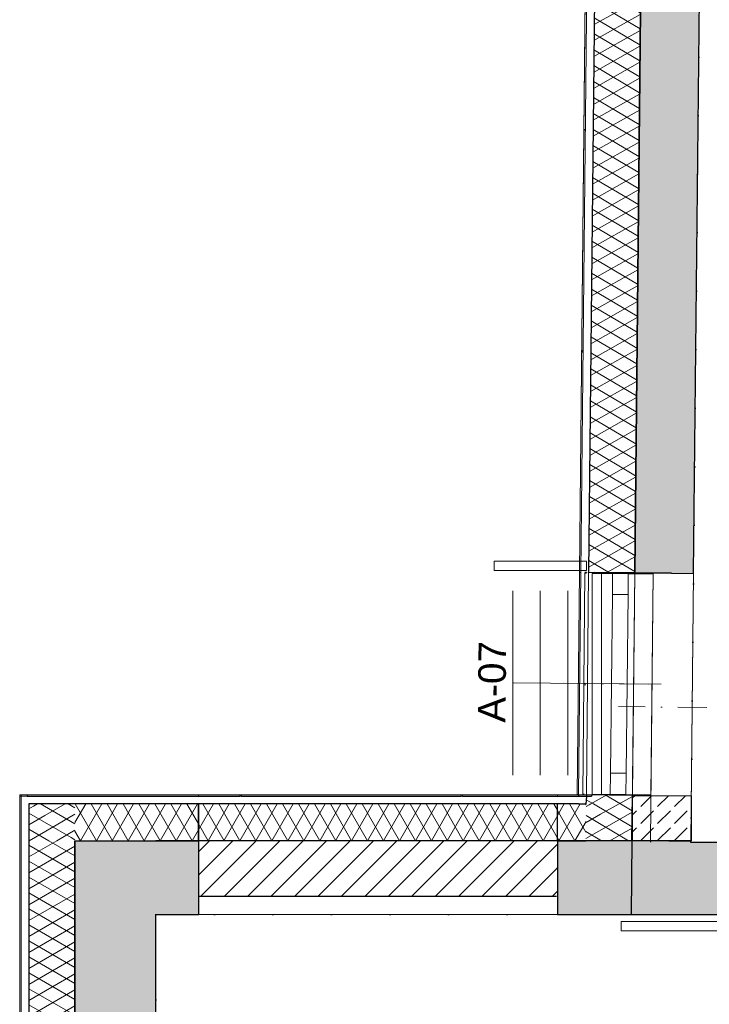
# Model space of a CAD drawing. Header units: millimetres. Extents: x -63554 to 200, y -19084 to 40052.
# Tile 98 of 120: x -63030 to -59286, y 29262 to 34605. Entities that reach past the tile are written whole.
import ezdxf

# ---------------------------------------------------------------- set-up
doc = ezdxf.new("R2010")
doc.units = ezdxf.units.MM
doc.header["$MEASUREMENT"] = 0
for name, pattern in [('Dot & Dashed', [335.138881, 158.75, -88.194444, 0, -88.194437]), ('Dotted', [317.499995, 0, -317.499995]), ('v1', [2800, 1000, -400, 0, -400, 1000, 0])]:
    doc.linetypes.add(name, pattern=pattern)
for name, color, linetype in [('1232_Kandvad vaheseinad', 7, 'Continuous'), ('1241_Välisseinad', 7, 'Continuous'), ('Archicad Doors', 7, 'Continuous'), ('Archicad Windows', 7, 'Continuous'), ('New_014_Ruumi netopind', 7, 'Continuous'), ('New_1241_Välisseinad', 7, 'Continuous'), ('New_1244_Fassaadi varustus', 7, 'Continuous'), ('New_1321_Põranda kattetarindid', 7, 'Continuous'), ('New_Archicad Doors', 7, 'Continuous'), ('New_Archicad Window Markers', 7, 'Continuous'), ('New_Archicad Windows', 7, 'Continuous'), ('New_SA-mööbel', 7, 'Continuous')]:
    doc.layers.add(name, color=color, linetype=linetype)
for name, color, linetype, lineweight in [('1232_Kandvad vaheseinad_Pen_No__101', 252, 'Continuous', 13), ('1232_Kandvad vaheseinad_Pen_No__41', 7, 'Continuous', 25), ('1241_Välisseinad_Pen_No__1', 7, 'Continuous', 13), ('1241_Välisseinad_Pen_No__101', 252, 'Continuous', 13), ('1241_Välisseinad_Pen_No__41', 7, 'Continuous', 25), ('2D Drafting - General.AR_Pen_No__2', 8, 'Continuous', 15), ('2D Drafting - General.AR_Pen_No__20', 1, 'Continuous', 0), ('Archicad Doors_Pen_No__101', 252, 'Continuous', 13), ('Archicad Windows_Pen_No__101', 252, 'Continuous', 13), ('New_1241_Välisseinad_Pen_No__1', 7, 'Continuous', 13), ('New_1241_Välisseinad_Pen_No__101', 252, 'Continuous', 13), ('New_1241_Välisseinad_Pen_No__41', 7, 'Continuous', 25), ('New_1244_Fassaadi varustus_Pen_No__101', 252, 'Continuous', 13), ('New_1321_Põranda kattetarindid_Pen_No__41', 7, 'Continuous', 25), ('New_Archicad Doors_Pen_No__101', 252, 'Continuous', 13), ('New_Archicad Window Markers_Pen_No__1', 7, 'Continuous', 13), ('New_Archicad Window Markers_Pen_No__7', 7, 'Continuous', 35), ('New_Archicad Windows_Pen_No__101', 252, 'Continuous', 13), ('New_SA-mööbel_Pen_No__101', 252, 'Continuous', 13)]:
    doc.layers.add(name, color=color, linetype=linetype, lineweight=lineweight)
doc.styles.add('GENERATED_STYLE_1', font='arial.ttf')
pattern_1 = [(60, (0, 0), (-64.951905, 37.5), []), (120, (0, 0), (64.951905, 37.5), [])]
pattern_2 = [(150, (0, 0), (37.5, 64.951905), []), (210, (0, 0), (-37.5, 64.951905), [])]
pattern_3 = [(240, (0, 0), (-64.951905, 37.5), []), (300, (0, 0), (64.951905, 37.5), [])]
pattern_4 = [(225, (0, 0), (-63.63961, 63.63961), [])]
pattern_5 = [(149.42237, (0, 0), (38.152894, 64.570556), []), (209.42237, (0, 0), (-36.843294, 65.32665), [])]

# ---------------------------------------------------------------- blocks, each defined once
blk = doc.blocks.new('Wall Niche Rectangular 26[1]_1')
at = {"layer": 'New_Archicad Windows_Pen_No__101', "color": 252, "linetype": 'Continuous', "lineweight": 13}
blk.add_line((-59967.5, 30995), (-59967.4, 31003), dxfattribs=at)
at = {"layer": 'New_Archicad Windows_Pen_No__101', "color": 252, "linetype": 'Continuous', "lineweight": 13, "flags": 128}
blk.add_lwpolyline([(-59967.5, 30995), (-59959.5, 30994.9), (-59959.4, 31002.9), (-59967.4, 31003)], close=True, dxfattribs=at)
blk = doc.blocks.new('W Marker 26')
at = {"layer": 'New_Archicad Window Markers_Pen_No__1', "color": 7, "linetype": 'Continuous', "lineweight": 13}
blk.add_line((0, -752.1), (0, 50), dxfattribs=at)
at = {"layer": 'New_Archicad Window Markers_Pen_No__7', "color": 7, "lineweight": 35, "insert": (217.3, -791.4), "char_height": 150, "attachment_point": 7, "rotation": 180, "style": 'GENERATED_STYLE_1'}
blk.add_mtext('\\A1;{\\pql;\\pt0;\\fArial|b0|i0|c0|p0;\\W1.000000;A-07\\fArial|b0|i0|c0|p0;\\W1.000000;\\fArial|b0|i0|c0|p0;\\W1.000000;\\fArial|b0|i0|c0|p0;\\W1.000000;}', dxfattribs=at)
blk = doc.blocks.new('Window 26[2]_1')
at = {"layer": 'New_Archicad Windows_Pen_No__101', "color": 252, "linetype": 'Continuous', "lineweight": 13}
for p, q in [((-59973.4, 30403), (-59961.3, 31602.9)), ((-59961.3, 31602.9), (-59953.3, 31602.9)), ((-59961.3, 31602.9), (-59953.3, 31602.9)), ((-59961.3, 31602.9), (-59953.3, 31602.9)), ((-59911.3, 31602.4), (-59811.4, 31601.4)), ((-59911.3, 31602.4), (-59811.4, 31601.4)), ((-59911.3, 31602.4), (-59811.4, 31601.4)), ((-59811.4, 31601.4), (-59812.5, 31486.4)), ((-59811.4, 31601.4), (-59726.4, 31600.6)), ((-59811.4, 31601.4), (-59726.4, 31600.6)), ((-59727.5, 31485.6), (-59726.4, 31600.6)), ((-59726.4, 31600.6), (-59611.4, 31599.4)), ((-59726.4, 31600.6), (-59611.4, 31599.4)), ((-59611.4, 31599.4), (-59591.4, 31599.2)), ((-59611.4, 31599.4), (-59591.4, 31599.2)), ((-59603.5, 30399.3), (-59591.4, 31599.2)), ((-59812.5, 31486.4), (-59822.3, 30516.5)), ((-59812.5, 31486.4), (-59727.5, 31485.6)), ((-59737.3, 30515.6), (-59727.5, 31485.6)), ((-59822.3, 30516.5), (-59823.5, 30401.5)), ((-59737.3, 30515.6), (-59822.3, 30516.5)), ((-59738.5, 30400.6), (-59737.3, 30515.6)), ((-59973.4, 30403), (-59965.4, 30402.9)), ((-59973.4, 30403), (-59965.4, 30402.9)), ((-59973.4, 30403), (-59965.4, 30402.9)), ((-59923.4, 30402.5), (-59823.5, 30401.5)), ((-59923.4, 30402.5), (-59823.5, 30401.5)), ((-59923.4, 30402.5), (-59823.5, 30401.5)), ((-59823.5, 30401.5), (-59738.5, 30400.6)), ((-59823.5, 30401.5), (-59738.5, 30400.6)), ((-59738.5, 30400.6), (-59623.5, 30399.5)), ((-59738.5, 30400.6), (-59623.5, 30399.5)), ((-59623.5, 30399.5), (-59603.5, 30399.3)), ((-59623.5, 30399.5), (-59603.5, 30399.3))]:
    blk.add_line(p, q, dxfattribs=at)
at = {"layer": 'New_Archicad Window Markers', "color": 7, "lineweight": 13, "zscale": 1000, "rotation": 269.4223766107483}
blk.add_blockref('W Marker 26', (-59597.4, 30999.2), dxfattribs=at)
blk = doc.blocks.new('Wall_1_1', base_point=(-59591.3, 31602))
at = {"layer": 'New_1241_Välisseinad_Pen_No__101', "linetype": 'Continuous', "lineweight": 13}
blk.add_hatch(color=252, dxfattribs=at).paths.add_polyline_path([(-59961.3, 31605.7), (-59961.3, 31602.9), (-59953.3, 31602.9), (-59953.3, 31605.6)])
h = blk.add_hatch(dxfattribs=at)
h.set_pattern_fill('BATT_INSULATION_0001', color=252, style=0, pattern_type=2)
h.set_pattern_definition([(149.42238, (0, 0), (38.15289, 64.57056), []), (209.42238, (0, 0), (-36.8433, 65.32665), [])])
h.paths.add_polyline_path([(-59911.3, 31605.2), (-59911.3, 31602.4), (-59611.4, 31599.4), (-59611.3, 31602.2)])
h = blk.add_hatch(dxfattribs=at)
h.set_pattern_fill('PLASTER_0001', color=252, style=0, pattern_type=2)
h.set_pattern_definition([(89.42238, (0, 0), (-86.59814, 0.87306), [0, -50]), (89.42238, (-43.05, 25.435), (-86.59814, 0.87306), [0, -50])])
h.paths.add_polyline_path([(-59611.4, 31599.4), (-59591.4, 31599.2), (-59591.3, 31602), (-59611.3, 31602.2)])
at = {"layer": 'New_1241_Välisseinad_Pen_No__41', "color": 7, "linetype": 'Continuous', "lineweight": 25}
for p, q in [((-59961.3, 31602.9), (-59953.3, 31602.9)), ((-59961.3, 31602.9), (-59953.3, 31602.9)), ((-59953.3, 31605.6), (-59953.3, 31602.9)), ((-59911.3, 31605.2), (-59911.3, 31602.4)), ((-59911.3, 31602.4), (-59811.4, 31601.4)), ((-59911.3, 31602.4), (-59811.4, 31601.4)), ((-59811.4, 31601.4), (-59726.4, 31600.6)), ((-59726.4, 31600.6), (-59611.4, 31599.4)), ((-59611.3, 31602.2), (-59611.4, 31599.4)), ((-59611.4, 31599.4), (-59591.4, 31599.2)), ((-59973.4, 30403), (-59965.4, 30402.9)), ((-59973.4, 30403), (-59965.4, 30402.9)), ((-59923.4, 30402.5), (-59823.5, 30401.5)), ((-59923.4, 30402.5), (-59823.5, 30401.5)), ((-59823.5, 30401.5), (-59738.5, 30400.6)), ((-59738.5, 30400.6), (-59623.5, 30399.5)), ((-59623.5, 30399.5), (-59603.5, 30399.3))]:
    blk.add_line(p, q, dxfattribs=at)
at = {"layer": 'New_1241_Välisseinad_Pen_No__41', "color": 7, "linetype": 'Continuous', "lineweight": 25, "flags": 128}
for points in [[(-59953.3, 31605.6), (-59961.3, 31605.7)], [(-59611.3, 31602.2), (-59911.3, 31605.2)], [(-59591.3, 31602), (-59611.3, 31602.2)], [(-59591.4, 31599.2), (-59591.3, 31602)]]:
    blk.add_lwpolyline(points, dxfattribs=at)
at = {"layer": 'New_Archicad Windows', "color": 252, "linetype": 'Continuous', "lineweight": 13}
for name in ['Window 26[2]_1', 'Wall Niche Rectangular 26[1]_1']:
    blk.add_blockref(name, (0, 0), dxfattribs=at)
blk = doc.blocks.new('Slab_167_1', base_point=(-62290, 29749.8))
at = {"layer": 'New_1321_Põranda kattetarindid_Pen_No__41', "color": 7, "linetype": 'Dotted', "lineweight": 25, "flags": 128}
blk.add_lwpolyline([(-62290, 29749.8), (-53490, 29749.8), (-53490, 29839.8), (-50390, 29839.8), (-50390, 24139.8), (-53790, 24139.8), (-53790, 24239.3), (-62390, 24239.3), (-62390, 25579.3), (-62290, 25579.3)], close=True, dxfattribs=at)
blk = doc.blocks.new('Slab_168_1', base_point=(-53670, 30139.8))
at = {"layer": 'New_1321_Põranda kattetarindid_Pen_No__41', "color": 7, "linetype": 'Dotted', "lineweight": 25, "flags": 128}
blk.add_lwpolyline([(-53670, 30139.8), (-53622.8, 35769.8), (-59329.3, 35769.8), (-59386.1, 30139.8)], close=True, dxfattribs=at)
blk = doc.blocks.new('Wall Niche Rectangular 26[69]_1')
at = {"layer": 'New_Archicad Windows_Pen_No__101', "color": 252, "linetype": 'Continuous', "lineweight": 13}
blk.add_line((-61834, 30399.8), (-61826, 30399.8), dxfattribs=at)
at = {"layer": 'New_Archicad Windows_Pen_No__101', "color": 252, "linetype": 'Continuous', "lineweight": 13, "flags": 128}
blk.add_lwpolyline([(-61834, 30399.8), (-61834, 30391.8), (-61826, 30391.8), (-61826, 30399.8)], close=True, dxfattribs=at)
blk = doc.blocks.new('Wall Niche Rectangular 26[70]_1')
at = {"layer": 'New_Archicad Windows_Pen_No__101', "color": 252, "linetype": 'Continuous', "lineweight": 13}
blk.add_line((-60634, 30399.8), (-60626, 30399.8), dxfattribs=at)
at = {"layer": 'New_Archicad Windows_Pen_No__101', "color": 252, "linetype": 'Continuous', "lineweight": 13, "flags": 128}
blk.add_lwpolyline([(-60634, 30399.8), (-60634, 30391.8), (-60626, 30391.8), (-60626, 30399.8)], close=True, dxfattribs=at)
blk = doc.blocks.new('Wall Niche Rectangular 26[71]_1')
at = {"layer": 'New_Archicad Windows_Pen_No__101', "color": 252, "linetype": 'Continuous', "lineweight": 13}
blk.add_line((-63030, 30399.8), (-59926.3, 30399.8), dxfattribs=at)
at = {"layer": 'New_Archicad Windows_Pen_No__101', "color": 252, "linetype": 'Continuous', "lineweight": 13, "flags": 128}
blk.add_lwpolyline([(-63030, 30399.8), (-63030, 30391.8), (-59926.3, 30391.8), (-59926.3, 30399.8)], close=True, dxfattribs=at)
blk = doc.blocks.new('Wall Niche Rectangular 26[72]_1')
at = {"layer": 'New_Archicad Windows_Pen_No__101', "color": 252, "linetype": 'Continuous', "lineweight": 13}
blk.add_line((-63030, 30399.8), (-59926.3, 30399.8), dxfattribs=at)
at = {"layer": 'New_Archicad Windows_Pen_No__101', "color": 252, "linetype": 'Continuous', "lineweight": 13, "flags": 128}
blk.add_lwpolyline([(-63030, 30399.8), (-63030, 30391.8), (-59926.3, 30391.8), (-59926.3, 30399.8)], close=True, dxfattribs=at)
blk = doc.blocks.new('Simple Door Opening[28]_1')
at = {"layer": 'New_Archicad Doors_Pen_No__101', "color": 252, "linetype": 'Continuous', "lineweight": 13}
for p, q in [((-62060, 30391.8), (-62060, 30399.8)), ((-62060, 30149.8), (-62060, 30349.8)), ((-60110, 30391.8), (-60110, 30399.8)), ((-60110, 30149.8), (-60110, 30349.8))]:
    blk.add_line(p, q, dxfattribs=at)
blk = doc.blocks.new('Wall_98_1', base_point=(-62730, 30149.8))
at = {"layer": 'New_1241_Välisseinad_Pen_No__101', "linetype": 'Continuous', "lineweight": 13}
blk.add_hatch(color=252, dxfattribs=at).paths.add_polyline_path([(-63020.4, 30391.8), (-63022, 30393.2), (-63022, 30391.8)])
h = blk.add_hatch(dxfattribs=at)
h.set_pattern_fill('BATT_INSULATION_0001', color=252, style=0, pattern_type=2)
h.set_pattern_definition(pattern_1)
h.paths.add_polyline_path([(-62730, 30349.8), (-62730, 30149.8), (-62060, 30149.8), (-62060, 30349.8)])
h = blk.add_hatch(dxfattribs=at)
h.set_pattern_fill('BATT_INSULATION_0001', color=252, style=0, pattern_type=2)
h.set_pattern_definition(pattern_1)
h.paths.add_polyline_path([(-60110, 30349.8), (-60110, 30149.8), (-59956.4, 30149.8), (-59954.4, 30349.8)])
h = blk.add_hatch(dxfattribs=at)
h.set_pattern_fill('BATT_INSULATION_0001', color=252, style=0, pattern_type=2)
h.set_pattern_definition(pattern_1)
h.paths.add_polyline_path([(-59708.5, 30149.8), (-59706, 30149.8), (-59708.5, 30151.9)])
at = {"layer": 'New_1241_Välisseinad_Pen_No__41', "color": 7, "linetype": 'Continuous', "lineweight": 25}
for p, q in [((-63020.4, 30391.8), (-63022, 30391.8)), ((-62970, 30349.8), (-62980, 30349.8)), ((-62730, 30349.8), (-62970, 30349.8)), ((-62060, 30349.8), (-62730, 30349.8)), ((-62060, 30149.8), (-62060, 30349.8)), ((-59996, 30349.8), (-60110, 30349.8)), ((-60110, 30149.8), (-60110, 30349.8)), ((-59996, 30349.8), (-59954.4, 30349.8))]:
    blk.add_line(p, q, dxfattribs=at)
at = {"layer": 'New_1241_Välisseinad_Pen_No__41', "color": 7, "linetype": 'Continuous', "lineweight": 25, "flags": 128}
for points in [[(-62730, 30149.8), (-62060, 30149.8)], [(-60110, 30149.8), (-59956, 30149.8)]]:
    blk.add_lwpolyline(points, dxfattribs=at)
at = {"layer": 'New_Archicad Doors', "color": 252, "linetype": 'Continuous', "lineweight": 13}
blk.add_blockref('Simple Door Opening[28]_1', (0, 0), dxfattribs=at)
at = {"layer": 'New_Archicad Windows', "color": 252, "linetype": 'Continuous', "lineweight": 13}
for name in ['Wall Niche Rectangular 26[71]_1', 'Wall Niche Rectangular 26[72]_1', 'Wall Niche Rectangular 26[69]_1', 'Wall Niche Rectangular 26[70]_1']:
    blk.add_blockref(name, (0, 0), dxfattribs=at)
blk = doc.blocks.new('Wall Niche Rectangular 26[84]_1')
at = {"layer": 'New_Archicad Windows_Pen_No__101', "color": 252, "linetype": 'Continuous', "lineweight": 13}
blk.add_line((-63030, 26783.3), (-63030, 26775.3), dxfattribs=at)
at = {"layer": 'New_Archicad Windows_Pen_No__101', "color": 252, "linetype": 'Continuous', "lineweight": 13, "flags": 128}
blk.add_lwpolyline([(-63030, 26783.3), (-63022, 26783.3), (-63022, 26775.3), (-63030, 26775.3)], close=True, dxfattribs=at)
blk = doc.blocks.new('Wall Niche Rectangular 26[85]_1')
at = {"layer": 'New_Archicad Windows_Pen_No__101', "color": 252, "linetype": 'Continuous', "lineweight": 13}
blk.add_line((-63030, 27983.3), (-63030, 27975.3), dxfattribs=at)
at = {"layer": 'New_Archicad Windows_Pen_No__101', "color": 252, "linetype": 'Continuous', "lineweight": 13, "flags": 128}
blk.add_lwpolyline([(-63030, 27983.3), (-63022, 27983.3), (-63022, 27975.3), (-63030, 27975.3)], close=True, dxfattribs=at)
blk = doc.blocks.new('Wall Niche Rectangular 26[86]_1')
at = {"layer": 'New_Archicad Windows_Pen_No__101', "color": 252, "linetype": 'Continuous', "lineweight": 13}
blk.add_line((-63030, 29183.3), (-63030, 29175.3), dxfattribs=at)
at = {"layer": 'New_Archicad Windows_Pen_No__101', "color": 252, "linetype": 'Continuous', "lineweight": 13, "flags": 128}
blk.add_lwpolyline([(-63030, 29183.3), (-63022, 29183.3), (-63022, 29175.3), (-63030, 29175.3)], close=True, dxfattribs=at)
blk = doc.blocks.new('Wall Niche Rectangular 26[87]_1')
at = {"layer": 'New_Archicad Windows_Pen_No__101', "color": 252, "linetype": 'Continuous', "lineweight": 13}
blk.add_line((-63030, 25583.3), (-63030, 25575.3), dxfattribs=at)
at = {"layer": 'New_Archicad Windows_Pen_No__101', "color": 252, "linetype": 'Continuous', "lineweight": 13, "flags": 128}
blk.add_lwpolyline([(-63030, 25583.3), (-63022, 25583.3), (-63022, 25575.3), (-63030, 25575.3)], close=True, dxfattribs=at)
blk = doc.blocks.new('Wall Niche Rectangular 26[88]_1')
at = {"layer": 'New_Archicad Windows_Pen_No__101', "color": 252, "linetype": 'Continuous', "lineweight": 13}
blk.add_line((-63030, 27983.3), (-63030, 27975.3), dxfattribs=at)
at = {"layer": 'New_Archicad Windows_Pen_No__101', "color": 252, "linetype": 'Continuous', "lineweight": 13, "flags": 128}
blk.add_lwpolyline([(-63030, 27983.3), (-63022, 27983.3), (-63022, 27975.3), (-63030, 27975.3)], close=True, dxfattribs=at)
blk = doc.blocks.new('Wall Niche Rectangular 26[89]_1')
at = {"layer": 'New_Archicad Windows_Pen_No__101', "color": 252, "linetype": 'Continuous', "lineweight": 13}
blk.add_line((-63030, 29183.3), (-63030, 29175.3), dxfattribs=at)
at = {"layer": 'New_Archicad Windows_Pen_No__101', "color": 252, "linetype": 'Continuous', "lineweight": 13, "flags": 128}
blk.add_lwpolyline([(-63030, 29183.3), (-63022, 29183.3), (-63022, 29175.3), (-63030, 29175.3)], close=True, dxfattribs=at)
blk = doc.blocks.new('Wall Niche Rectangular 26[90]_1')
at = {"layer": 'New_Archicad Windows_Pen_No__101', "color": 252, "linetype": 'Continuous', "lineweight": 13}
blk.add_line((-63030, 26783.3), (-63030, 26775.3), dxfattribs=at)
at = {"layer": 'New_Archicad Windows_Pen_No__101', "color": 252, "linetype": 'Continuous', "lineweight": 13, "flags": 128}
blk.add_lwpolyline([(-63030, 26783.3), (-63022, 26783.3), (-63022, 26775.3), (-63030, 26775.3)], close=True, dxfattribs=at)
blk = doc.blocks.new('Wall Niche Rectangular 26[91]_1')
at = {"layer": 'New_Archicad Windows_Pen_No__101', "color": 252, "linetype": 'Continuous', "lineweight": 13}
blk.add_line((-63030, 30399.8), (-63030, 25579.3), dxfattribs=at)
at = {"layer": 'New_Archicad Windows_Pen_No__101', "color": 252, "linetype": 'Continuous', "lineweight": 13, "flags": 128}
blk.add_lwpolyline([(-63030, 30399.8), (-63022, 30399.8), (-63022, 25579.3), (-63030, 25579.3)], close=True, dxfattribs=at)
blk = doc.blocks.new('Wall Niche Rectangular 26[92]_1')
at = {"layer": 'New_Archicad Windows_Pen_No__101', "color": 252, "linetype": 'Continuous', "lineweight": 13}
blk.add_line((-63030, 30399.8), (-63030, 25579.3), dxfattribs=at)
at = {"layer": 'New_Archicad Windows_Pen_No__101', "color": 252, "linetype": 'Continuous', "lineweight": 13, "flags": 128}
blk.add_lwpolyline([(-63030, 30399.8), (-63022, 30399.8), (-63022, 25579.3), (-63030, 25579.3)], close=True, dxfattribs=at)
blk = doc.blocks.new('Wall_100_1', base_point=(-62730, 24129.3))
at = {"layer": 'New_1241_Välisseinad_Pen_No__101', "linetype": 'Continuous', "lineweight": 13}
h = blk.add_hatch(dxfattribs=at)
h.set_pattern_fill('BATT_INSULATION_0001', color=252, style=0, pattern_type=2)
h.set_pattern_definition(pattern_2)
h.paths.add_polyline_path([(-62980, 30349.8), (-62980, 30149.8), (-62730, 30149.8), (-62970, 30349.8)])
h = blk.add_hatch(dxfattribs=at)
h.set_pattern_fill('BATT_INSULATION_0001', color=252, style=0, pattern_type=2)
h.set_pattern_definition(pattern_2)
h.paths.add_polyline_path([(-62970, 30349.8), (-62730, 30149.8), (-62730, 30349.8)])
h = blk.add_hatch(dxfattribs=at)
h.set_pattern_fill('BATT_INSULATION_0001', color=252, style=0, pattern_type=2)
h.set_pattern_definition(pattern_2)
h.paths.add_polyline_path([(-62980, 30149.8), (-62980, 25579.3), (-62730, 25579.3), (-62730, 30149.8)])
at = {"layer": 'New_1241_Välisseinad_Pen_No__41', "color": 7, "linetype": 'Continuous', "lineweight": 25}
for p, q in [((-62980, 30349.8), (-62980, 30149.8)), ((-62970, 30349.8), (-62980, 30349.8)), ((-62730, 30349.8), (-62970, 30349.8)), ((-62980, 30149.8), (-62980, 25579.3))]:
    blk.add_line(p, q, dxfattribs=at)
at = {"layer": 'New_1241_Välisseinad_Pen_No__41', "color": 7, "linetype": 'Continuous', "lineweight": 25, "flags": 128}
blk.add_lwpolyline([(-62730, 25579.3), (-62730, 30149.8)], dxfattribs=at)
at = {"layer": 'New_Archicad Windows', "color": 252, "linetype": 'Continuous', "lineweight": 13}
for name in ['Wall Niche Rectangular 26[91]_1', 'Wall Niche Rectangular 26[92]_1', 'Wall Niche Rectangular 26[86]_1', 'Wall Niche Rectangular 26[89]_1', 'Wall Niche Rectangular 26[85]_1', 'Wall Niche Rectangular 26[88]_1', 'Wall Niche Rectangular 26[84]_1', 'Wall Niche Rectangular 26[90]_1', 'Wall Niche Rectangular 26[87]_1']:
    blk.add_blockref(name, (0, 0), dxfattribs=at)
blk = doc.blocks.new('Wall Niche Rectangular 26[172]_1')
at = {"layer": 'New_Archicad Windows_Pen_No__101', "color": 252, "linetype": 'Continuous', "lineweight": 13}
blk.add_line((-61833.6, 30399.8), (-61825.6, 30399.8), dxfattribs=at)
at = {"layer": 'New_Archicad Windows_Pen_No__101', "color": 252, "linetype": 'Continuous', "lineweight": 13, "flags": 128}
blk.add_lwpolyline([(-61833.6, 30399.8), (-61833.6, 30391.8), (-61825.6, 30391.8), (-61825.6, 30399.8)], close=True, dxfattribs=at)
blk = doc.blocks.new('Wall Niche Rectangular 26[173]_1')
at = {"layer": 'New_Archicad Windows_Pen_No__101', "color": 252, "linetype": 'Continuous', "lineweight": 13}
blk.add_line((-60633.6, 30399.8), (-60625.6, 30399.8), dxfattribs=at)
at = {"layer": 'New_Archicad Windows_Pen_No__101', "color": 252, "linetype": 'Continuous', "lineweight": 13, "flags": 128}
blk.add_lwpolyline([(-60633.6, 30399.8), (-60633.6, 30391.8), (-60625.6, 30391.8), (-60625.6, 30399.8)], close=True, dxfattribs=at)
blk = doc.blocks.new('Wall Niche Rectangular 26[174]_1')
at = {"layer": 'New_Archicad Windows_Pen_No__101', "color": 252, "linetype": 'Continuous', "lineweight": 13}
blk.add_line((-62989.6, 30399.8), (-59926.3, 30399.8), dxfattribs=at)
at = {"layer": 'New_Archicad Windows_Pen_No__101', "color": 252, "linetype": 'Continuous', "lineweight": 13, "flags": 128}
blk.add_lwpolyline([(-62989.6, 30399.8), (-62989.6, 30391.8), (-59926.3, 30391.8), (-59926.3, 30399.8)], close=True, dxfattribs=at)
blk = doc.blocks.new('Wall_110_1', base_point=(-62060, 29849.8))
at = {"layer": 'New_1241_Välisseinad_Pen_No__101', "linetype": 'Continuous', "lineweight": 13}
h = blk.add_hatch(dxfattribs=at)
h.set_pattern_fill('BATT_INSULATION_0001', color=252, style=0, pattern_type=2)
h.set_pattern_definition(pattern_3)
h.paths.add_polyline_path([(-60110.5, 30349.8), (-62060, 30349.8), (-62060, 30149.8), (-60112.3, 30149.8)])
h = blk.add_hatch(dxfattribs=at)
h.set_pattern_fill('BATT_INSULATION_0001', color=252, style=0, pattern_type=2)
h.set_pattern_definition(pattern_3)
h.paths.add_polyline_path([(-60110, 30149.8), (-60110, 30349.8), (-60110.5, 30349.8), (-60112.3, 30149.8)])
blk.add_hatch(color=252, dxfattribs=at).paths.add_polyline_path([(-60110.1, 30391.8), (-60110, 30391.8), (-60110, 30399.8)])
h = blk.add_hatch(dxfattribs=at)
h.set_pattern_fill('MASONRY_BLOCK_0001', color=252, style=0, pattern_type=2)
h.set_pattern_definition(pattern_4)
h.paths.add_polyline_path([(-60112.3, 30149.8), (-62060, 30149.8), (-62060, 29849.8), (-60115, 29849.8)])
h = blk.add_hatch(dxfattribs=at)
h.set_pattern_fill('MASONRY_BLOCK_0001', color=252, style=0, pattern_type=2)
h.set_pattern_definition(pattern_4)
h.paths.add_polyline_path([(-60112.3, 30149.8), (-60115, 29849.8), (-60110, 29849.8), (-60110, 30149.8)])
at = {"layer": 'New_1241_Välisseinad_Pen_No__41', "color": 7, "linetype": 'Continuous', "lineweight": 25}
for p, q in [((-62989.6, 30399.8), (-62989.6, 30391.8)), ((-62989.6, 30391.8), (-61833.6, 30391.8)), ((-60110.5, 30349.8), (-62060, 30349.8)), ((-61825.6, 30391.8), (-60633.6, 30391.8)), ((-60625.6, 30391.8), (-59926.3, 30391.8)), ((-59926.3, 30399.8), (-59926.3, 30391.8)), ((-60112.3, 30149.8), (-62060, 30149.8))]:
    blk.add_line(p, q, dxfattribs=at)
at = {"layer": 'New_1241_Välisseinad_Pen_No__41', "color": 7, "linetype": 'Continuous', "lineweight": 25, "flags": 128}
for points in [[(-62060, 30349.8), (-62060, 30149.8)], [(-62060, 30149.8), (-62060, 29849.8)], [(-62060, 29849.8), (-60115, 29849.8)]]:
    blk.add_lwpolyline(points, dxfattribs=at)
at = {"layer": 'New_Archicad Windows', "color": 252, "linetype": 'Continuous', "lineweight": 13}
for name in ['Wall Niche Rectangular 26[174]_1', 'Wall Niche Rectangular 26[172]_1', 'Wall Niche Rectangular 26[173]_1']:
    blk.add_blockref(name, (0, 0), dxfattribs=at)
blk = doc.blocks.new('Wall_155_1', base_point=(-62290, 24129.3))
at = {"layer": '1241_Välisseinad_Pen_No__101', "linetype": 'Continuous', "lineweight": 0, "true_color": 0x4c4c4c}
for points in [[(-62730, 30149.8), (-62290, 29749.8), (-62290, 30149.8)], [(-62730, 29749.8), (-62290, 29749.8), (-62730, 30149.8)], [(-62730, 29749.8), (-62730, 25579.3), (-62290, 25579.3), (-62290, 29749.8)]]:
    blk.add_hatch(color=251, dxfattribs=at).paths.add_polyline_path(points)
at = {"layer": '1241_Välisseinad_Pen_No__41', "color": 7, "linetype": 'Continuous', "lineweight": 25, "flags": 128}
for points in [[(-62730, 30149.8), (-62290, 30149.8)], [(-62730, 30149.8), (-62730, 25579.3)], [(-62290, 25579.3), (-62290, 29749.8)]]:
    blk.add_lwpolyline(points, dxfattribs=at)
blk = doc.blocks.new('Wall_170_1', base_point=(-59386.1, 30139.8))
at = {"layer": '1232_Kandvad vaheseinad_Pen_No__101', "linetype": 'Continuous', "lineweight": 0, "true_color": 0x4c4c4c}
blk.add_hatch(color=251, dxfattribs=at).paths.add_polyline_path([(-59386.1, 30139.8), (-59390, 29749.8), (-55085, 29749.8), (-55085, 30139.8)])
at = {"layer": '1232_Kandvad vaheseinad_Pen_No__41', "color": 7, "linetype": 'Continuous', "lineweight": 25, "flags": 128}
for points in [[(-55085, 30139.8), (-59386.1, 30139.8)], [(-59390, 29749.8), (-55085, 29749.8)]]:
    blk.add_lwpolyline(points, dxfattribs=at)
blk = doc.blocks.new('Simple Door Opening[38]_1')
at = {"layer": 'Archicad Doors_Pen_No__101', "color": 252, "linetype": 'Continuous', "lineweight": 13}
for p, q in [((-62060, 30149.8), (-62060, 29749.8)), ((-60110, 30149.8), (-60110, 29749.8))]:
    blk.add_line(p, q, dxfattribs=at)
blk = doc.blocks.new('Wall_171_1', base_point=(-62290, 29749.8))
at = {"layer": '1241_Välisseinad_Pen_No__101', "linetype": 'Continuous', "lineweight": 0, "true_color": 0x4c4c4c}
for points in [[(-62290, 29749.8), (-62060, 29749.8), (-62060, 30149.8), (-62290, 30149.8)], [(-59390, 30149.8), (-60110, 30149.8), (-60110, 29749.8), (-59390, 29749.8)]]:
    blk.add_hatch(color=251, dxfattribs=at).paths.add_polyline_path(points)
at = {"layer": '1241_Välisseinad_Pen_No__41', "color": 7, "linetype": 'Continuous', "lineweight": 25}
for p, q in [((-62060, 30149.8), (-62060, 29749.8)), ((-60110, 30149.8), (-60110, 29749.8))]:
    blk.add_line(p, q, dxfattribs=at)
at = {"layer": '1241_Välisseinad_Pen_No__41', "color": 7, "linetype": 'Continuous', "lineweight": 25, "flags": 128}
for points in [[(-62060, 30149.8), (-62290, 30149.8)], [(-59390, 30149.8), (-60110, 30149.8)], [(-62290, 29749.8), (-62060, 29749.8)], [(-60110, 29749.8), (-59390, 29749.8)]]:
    blk.add_lwpolyline(points, dxfattribs=at)
at = {"layer": 'Archicad Doors', "color": 252, "linetype": 'Continuous', "lineweight": 13}
blk.add_blockref('Simple Door Opening[38]_1', (0, 0), dxfattribs=at)
blk = doc.blocks.new('Solar Shade Straight 17[9]_1', base_point=(-59946.3, 31599.8))
at = {"layer": 'New_1244_Fassaadi varustus_Pen_No__101', "color": 252, "linetype": 'Continuous', "lineweight": 13, "flags": 128}
blk.add_lwpolyline([(-59871.3, 31599.8), (-59871.3, 30399.2), (-59921.3, 30399.2), (-59921.3, 31599.8)], close=True, dxfattribs=at)
blk = doc.blocks.new('Solar Shade Straight 17[23]_1', base_point=(-59953.5, 31630.5))
at = {"layer": 'New_1244_Fassaadi varustus_Pen_No__101', "color": 252, "linetype": 'v1', "lineweight": 13}
for p, q in [((-60353.5, 31505.5), (-60353.5, 30450)), ((-60203.5, 31505.5), (-60203.5, 30450)), ((-60053.5, 31505.5), (-60053.5, 30450))]:
    blk.add_line(p, q, dxfattribs=at)
blk = doc.blocks.new('Solar Shade Straight 17[29]_1', base_point=(-59953.5, 31691.4))
at = {"layer": 'New_1244_Fassaadi varustus_Pen_No__101', "color": 252, "linetype": 'Continuous', "lineweight": 13, "flags": 128}
blk.add_lwpolyline([(-59953.5, 31616.4), (-60453.5, 31616.4), (-60453.5, 31666.4), (-59953.5, 31666.4)], close=True, dxfattribs=at)
blk = doc.blocks.new('Picture 26[63]_1', base_point=(-59763.9, 29710.8))
at = {"layer": 'New_SA-mööbel_Pen_No__101', "color": 252, "linetype": 'Continuous', "lineweight": 13}
for p, q in [((-55368.8, 29710.8), (-59763.9, 29710.8)), ((-59763.9, 29710.8), (-59763.9, 29660.8)), ((-59763.9, 29660.8), (-55368.8, 29660.8))]:
    blk.add_line(p, q, dxfattribs=at)
blk = doc.blocks.new('Opening_33_1')
at = {"layer": 'New_1241_Välisseinad_Pen_No__1', "color": 7, "linetype": 'Dot & Dashed', "lineweight": 13}
blk.add_line((-59617.4, 30999.4), (-60077.4, 31004.1), dxfattribs=at)
at = {"layer": 'New_1241_Välisseinad_Pen_No__1', "color": 7, "linetype": 'Continuous', "lineweight": 13, "flags": 128}
for points in [[(-59991.3, 31605.6), (-60003.5, 30400.5)], [(-59995.5, 30400.5), (-59983.3, 31605.5)], [(-59983.3, 31605.9), (-59991.3, 31606)], [(-59941.3, 31605.5), (-59953.5, 30400)], [(-59703.5, 30397.5), (-59691.3, 31603)]]:
    blk.add_lwpolyline(points, dxfattribs=at)
at = {"layer": 'New_1241_Välisseinad_Pen_No__41', "color": 7, "linetype": 'Continuous', "lineweight": 25, "flags": 128}
for points in [[(-59691.3, 31603), (-59941.3, 31605.5)], [(-60003.5, 30400.5), (-59995.5, 30400.5)], [(-59953.5, 30400), (-59703.5, 30397.5)]]:
    blk.add_lwpolyline(points, dxfattribs=at)
blk = doc.blocks.new('Opening_37_1')
at = {"layer": '1241_Välisseinad_Pen_No__1', "color": 7, "linetype": 'Dot & Dashed', "lineweight": 13}
blk.add_line((-59298.7, 30872.5), (-59778.7, 30877.4), dxfattribs=at)
at = {"layer": '1241_Välisseinad_Pen_No__1', "color": 7, "linetype": 'Continuous', "lineweight": 13, "flags": 128}
for points in [[(-59691.3, 31603), (-59706, 30150.2)], [(-59371.3, 31599.8), (-59691.3, 31603)], [(-59386, 30146.9), (-59371.3, 31599.8)], [(-59706, 30150.2), (-59386, 30146.9)]]:
    blk.add_lwpolyline(points, dxfattribs=at)
blk = doc.blocks.new('Wall Niche Rectangular 26[312]_1')
at = {"layer": 'New_Archicad Windows_Pen_No__101', "color": 252, "linetype": 'Continuous', "lineweight": 13}
blk.add_line((-59979.3, 32802), (-59979.2, 32810), dxfattribs=at)
at = {"layer": 'New_Archicad Windows_Pen_No__101', "color": 252, "linetype": 'Continuous', "lineweight": 13, "flags": 128}
blk.add_lwpolyline([(-59979.3, 32802), (-59971.3, 32802), (-59971.2, 32810), (-59979.2, 32810)], close=True, dxfattribs=at)
blk = doc.blocks.new('Wall Niche Rectangular 26[313]_1')
at = {"layer": 'New_Archicad Windows_Pen_No__101', "color": 252, "linetype": 'Continuous', "lineweight": 13}
blk.add_line((-59967.2, 34002), (-59967.1, 34010), dxfattribs=at)
at = {"layer": 'New_Archicad Windows_Pen_No__101', "color": 252, "linetype": 'Continuous', "lineweight": 13, "flags": 128}
blk.add_lwpolyline([(-59967.2, 34002), (-59959.2, 34002), (-59959.1, 34010), (-59967.1, 34010)], close=True, dxfattribs=at)
blk = doc.blocks.new('Wall Niche Rectangular 26[315]_1')
at = {"layer": 'New_Archicad Windows_Pen_No__101', "color": 252, "linetype": 'Continuous', "lineweight": 13}
blk.add_line((-59991.3, 31605.6), (-59943.1, 36389.8), dxfattribs=at)
at = {"layer": 'New_Archicad Windows_Pen_No__101', "color": 252, "linetype": 'Continuous', "lineweight": 13, "flags": 128}
blk.add_lwpolyline([(-59991.3, 31605.6), (-59983.3, 31605.5), (-59935.1, 36389.7), (-59943.1, 36389.8)], close=True, dxfattribs=at)
blk = doc.blocks.new('Wall Niche Rectangular 26[316]_1')
at = {"layer": 'New_Archicad Windows_Pen_No__101', "color": 252, "linetype": 'Continuous', "lineweight": 13}
blk.add_line((-59991.3, 31605.6), (-59943.1, 36389.8), dxfattribs=at)
at = {"layer": 'New_Archicad Windows_Pen_No__101', "color": 252, "linetype": 'Continuous', "lineweight": 13, "flags": 128}
blk.add_lwpolyline([(-59991.3, 31605.6), (-59983.3, 31605.5), (-59935.1, 36389.7), (-59943.1, 36389.8)], close=True, dxfattribs=at)
blk = doc.blocks.new('Wall_224_1', base_point=(-59706, 30149.8))
at = {"layer": 'New_1241_Välisseinad_Pen_No__101', "linetype": 'Continuous', "lineweight": 13}
h = blk.add_hatch(dxfattribs=at)
h.set_pattern_fill('BATT_INSULATION_0001', color=252, style=0, pattern_type=2)
h.set_pattern_definition(pattern_5)
h.paths.add_polyline_path([(-59896.1, 36089.8), (-59941.3, 31605.5), (-59691.3, 31603), (-59646.1, 36089.8)])
blk.add_hatch(color=252, dxfattribs=at).paths.add_polyline_path([(-60003.5, 30400.5), (-60003.5, 30399.8), (-59995.5, 30393.2), (-59995.5, 30400.5)])
h = blk.add_hatch(dxfattribs=at)
h.set_pattern_fill('BATT_INSULATION_0001', color=252, style=0, pattern_type=2)
h.set_pattern_definition(pattern_5)
h.paths.add_polyline_path([(-59954.4, 30349.8), (-59956.4, 30149.8), (-59708.5, 30149.8), (-59708.5, 30151.9), (-59944, 30349.8)])
h = blk.add_hatch(dxfattribs=at)
h.set_pattern_fill('BATT_INSULATION_0001', color=252, style=0, pattern_type=2)
h.set_pattern_definition(pattern_5)
h.paths.add_polyline_path([(-59954.4, 30349.8), (-59944, 30349.8), (-59954.3, 30358.5)])
h = blk.add_hatch(dxfattribs=at)
h.set_pattern_fill('BATT_INSULATION_0001', color=252, style=0, pattern_type=2)
h.set_pattern_definition(pattern_5)
h.paths.add_polyline_path([(-59953.5, 30400), (-59953.9, 30358.2), (-59944, 30349.8), (-59704, 30349.8), (-59703.5, 30397.5)])
h = blk.add_hatch(dxfattribs=at)
h.set_pattern_fill('BATT_INSULATION_0001', color=252, style=0, pattern_type=2)
h.set_pattern_definition(pattern_5)
h.paths.add_polyline_path([(-59944, 30349.8), (-59706, 30149.8), (-59704, 30349.8)])
at = {"layer": 'New_1241_Välisseinad_Pen_No__41', "color": 7, "linetype": 'Continuous', "lineweight": 25}
for p, q in [((-59896.1, 36089.8), (-59941.3, 31605.5)), ((-59996, 30349.8), (-59954.4, 30349.8)), ((-59995.5, 30400.5), (-59995.5, 30393.2)), ((-59954.4, 30349.8), (-59954.3, 30358.5)), ((-59953.5, 30400), (-59953.9, 30358.2))]:
    blk.add_line(p, q, dxfattribs=at)
at = {"layer": 'New_1241_Välisseinad_Pen_No__41', "color": 7, "linetype": 'Continuous', "lineweight": 25, "flags": 128}
for points in [[(-59691.3, 31603), (-59646.1, 36089.8)], [(-60003.5, 30400.5), (-60003.5, 30399.8)], [(-59706, 30149.8), (-59703.5, 30397.5)], [(-59706, 30149.8), (-59956, 30149.8)]]:
    blk.add_lwpolyline(points, dxfattribs=at)
at = {"layer": 'New_Archicad Windows', "color": 252, "linetype": 'Continuous', "lineweight": 13}
for name in ['Wall Niche Rectangular 26[315]_1', 'Wall Niche Rectangular 26[316]_1', 'Wall Niche Rectangular 26[313]_1', 'Wall Niche Rectangular 26[312]_1']:
    blk.add_blockref(name, (0, 0), dxfattribs=at)
blk = doc.blocks.new('Wall_228_1', base_point=(-59390, 29749.8))
at = {"layer": '1241_Välisseinad_Pen_No__101', "linetype": 'Continuous', "lineweight": 0, "true_color": 0x4c4c4c}
for points in [[(-59649.3, 35769.8), (-59691.3, 31603), (-59371.3, 31599.8), (-59329.3, 35769.8)], [(-59710, 29749.8), (-59390, 29749.8), (-59386, 30146.9), (-59706, 30150.2)], [(-59710, 29749.8), (-59710.1, 29744.8), (-59390.1, 29744.8), (-59390, 29749.8)]]:
    blk.add_hatch(color=251, dxfattribs=at).paths.add_polyline_path(points)
at = {"layer": '1241_Välisseinad_Pen_No__41', "color": 7, "linetype": 'Continuous', "lineweight": 25, "flags": 128}
for points in [[(-59646.1, 36089.8), (-59691.3, 31603)], [(-59371.3, 31599.8), (-59329.3, 35769.8)], [(-59706, 30150.2), (-59710, 29749.8)], [(-59386.1, 30139.8), (-59386, 30146.9)]]:
    blk.add_lwpolyline(points, dxfattribs=at)
blk = doc.blocks.new('Simple Window Opening[331]_1')
at = {"layer": 'Archicad Windows_Pen_No__101', "color": 252, "linetype": 'Continuous', "lineweight": 13}
for p, q in [((-59591.3, 31602), (-59606, 30149.8)), ((-59491.3, 31601), (-59591.3, 31602)), ((-59491.3, 31601), (-59371.3, 31599.8)), ((-59371.3, 31599.8), (-59386, 30147.6)), ((-59506, 30148.8), (-59606, 30149.8)), ((-59506, 30148.8), (-59386, 30147.6))]:
    blk.add_line(p, q, dxfattribs=at)
blk = doc.blocks.new('Wall_230_1', base_point=(-59371.3, 31599.8))
at = {"layer": '1241_Välisseinad_Pen_No__101', "linetype": 'Continuous', "lineweight": 0, "true_color": 0x4c4c4c}
blk.add_hatch(color=251, dxfattribs=at).paths.add_polyline_path([(-59606, 30149.8), (-59606.1, 30142), (-59386.1, 30139.8), (-59386, 30147.6), (-59506, 30148.8)])
at = {"layer": '1241_Välisseinad_Pen_No__41', "color": 7, "linetype": 'Continuous', "lineweight": 25}
for p, q in [((-59491.3, 31601), (-59591.3, 31602)), ((-59491.3, 31601), (-59371.3, 31599.8)), ((-59506, 30148.8), (-59606, 30149.8)), ((-59506, 30148.8), (-59386, 30147.6))]:
    blk.add_line(p, q, dxfattribs=at)
at = {"layer": '1241_Välisseinad_Pen_No__41', "color": 7, "linetype": 'Continuous', "lineweight": 25, "flags": 128}
for points in [[(-59606, 30149.8), (-59606.1, 30142)], [(-59386.1, 30139.8), (-59386, 30147.6)]]:
    blk.add_lwpolyline(points, dxfattribs=at)
at = {"layer": 'Archicad Windows', "color": 252, "linetype": 'Continuous', "lineweight": 13}
blk.add_blockref('Simple Window Opening[331]_1', (0, 0), dxfattribs=at)

msp = doc.modelspace()

# ---------------------------------------------------------------- hatches: boundary and pattern name
at = {"layer": '2D Drafting - General.AR_Pen_No__20', "linetype": 'Continuous', "lineweight": 0}
h = msp.add_hatch(dxfattribs=at)
h.set_pattern_fill('DASHED_0001', color=1, style=0, pattern_type=2)
h.set_pattern_definition([(45, (0, 0), (-91.92388, 91.92388), [97.5, -32.5]), (45, (4e-14, 91.92), (-91.92388, 91.92388), [97.5, -32.5])])
h.paths.add_polyline_path([(-59703.5, 30394.3), (-59383.5, 30394.3), (-59383.5, 30148.8), (-59703.5, 30148.8)])

# ---------------------------------------------------------------- linework, layer by layer
at = {"layer": '2D Drafting - General.AR_Pen_No__2', "color": 8, "linetype": 'Continuous', "lineweight": 15, "flags": 128}
msp.add_lwpolyline([(-59703.5, 30394.3), (-59383.5, 30394.3), (-59383.5, 30148.8), (-59703.5, 30148.8)], close=True, dxfattribs=at)
at = {"layer": 'New_014_Ruumi netopind', "color": 254, "linetype": 'Continuous', "lineweight": 0, "true_color": 0xfdf2d0, "flags": 128}
for points in [[(-59386.1, 30139.8), (-53670, 30139.8), (-53622.8, 35769.8), (-59329.3, 35769.8), (-59371.3, 31599.8)], [(-50390, 24139.8), (-50390, 29839.8), (-50880, 29839.8), (-53490, 29839.8), (-53490, 29749.8), (-59390, 29749.8), (-62290, 29749.8), (-62290, 24239.3), (-53790, 24239.3), (-53790, 24139.8)]]:
    msp.add_lwpolyline(points, close=True, dxfattribs=at)

# ---------------------------------------------------------------- block references
at = {"layer": '1232_Kandvad vaheseinad', "color": 7, "lineweight": 25}
msp.add_blockref('Wall_170_1', (-59386.1, 30139.8), dxfattribs=at)
at = {"layer": '1241_Välisseinad', "color": 7, "lineweight": 25}
for name, p in [('Wall_228_1', (-59390, 29749.8)), ('Wall_230_1', (-59371.3, 31599.8)), ('Wall_155_1', (-62290, 24129.3)), ('Wall_171_1', (-62290, 29749.8))]:
    msp.add_blockref(name, p, dxfattribs=at)
at = {"layer": '1241_Välisseinad', "color": 7, "linetype": 'Continuous', "lineweight": 13}
for name in ['Opening_33_1', 'Opening_37_1']:
    msp.add_blockref(name, (0, 0), dxfattribs=at)
at = {"layer": 'New_1241_Välisseinad', "color": 7, "lineweight": 25}
for name, p in [('Wall_224_1', (-59706, 30149.8)), ('Wall_1_1', (-59591.3, 31602)), ('Wall_98_1', (-62730, 30149.8)), ('Wall_100_1', (-62730, 24129.3)), ('Wall_110_1', (-62060, 29849.8))]:
    msp.add_blockref(name, p, dxfattribs=at)
at = {"layer": 'New_1244_Fassaadi varustus', "color": 252, "linetype": 'Continuous', "lineweight": 13}
for name, p in [('Solar Shade Straight 17[29]_1', (-59953.5, 31691.4)), ('Solar Shade Straight 17[9]_1', (-59946.3, 31599.8)), ('Solar Shade Straight 17[23]_1', (-59953.5, 31630.5))]:
    msp.add_blockref(name, p, dxfattribs=at)
at = {"layer": 'New_1321_Põranda kattetarindid', "color": 7, "linetype": 'Dotted', "lineweight": 25}
for name, p in [('Slab_168_1', (-53670, 30139.8)), ('Slab_167_1', (-62290, 29749.8))]:
    msp.add_blockref(name, p, dxfattribs=at)
at = {"layer": 'New_SA-mööbel', "color": 252, "linetype": 'Continuous', "lineweight": 13}
msp.add_blockref('Picture 26[63]_1', (-59763.9, 29710.8), dxfattribs=at)

doc.saveas('drawing.dxf')
